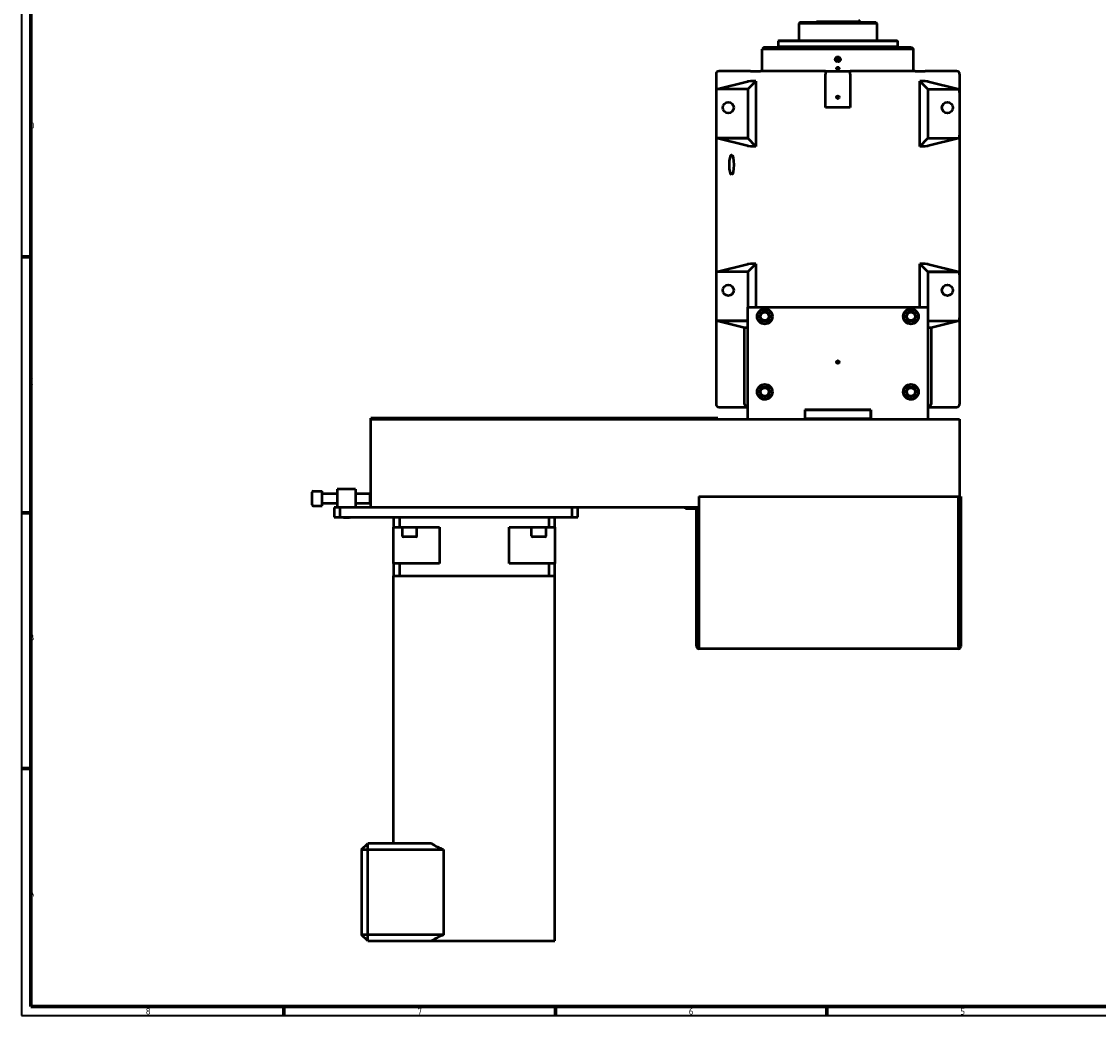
# Model space of a CAD drawing. Header units: millimetres. Extents: x 15 to 3552, y 15 to 3550.
# Tile 1 of 6: x 15 to 1783, y 15 to 1648. Entities that reach past the tile are written whole.
import ezdxf

# ---------------------------------------------------------------- set-up
doc = ezdxf.new("R2010")
doc.units = ezdxf.units.MM
doc.header["$LTSCALE"] = 3
doc.layers.get('0').update_dxf_attribs({"lineweight": 25})
for name, color, linetype, lineweight in [('Rahmen (ISO)', 7, 'Continuous', 70), ('Sichtbar (ISO)', 7, 'Continuous', 50), ('Symbol (ISO)', 7, 'Continuous', 25)]:
    doc.layers.add(name, color=color, linetype=linetype, lineweight=lineweight)
doc.styles.add('Notiztext (DIN)', font='isocpeur.ttf')

# ---------------------------------------------------------------- blocks, each defined once
blk = doc.blocks.new('Ränder Hagen+Goebel Rahmen')
at = {"layer": 'Rahmen (ISO)', "linetype": 'Continuous', "lineweight": 35}
for p, q in [((5, 836), (5, 5)), ((5, 5), (1184, 5))]:
    blk.add_line(p, q, dxfattribs=at)
at = {"layer": 'Rahmen (ISO)'}
for p, q in [((10, 831), (10, 10)), ((10, 420.5), (5, 420.5)), ((10, 280.33), (5, 280.33)), ((10, 140.17), (5, 140.17)), ((10, 10), (1179, 10)), ((148.63, 10), (148.63, 5)), ((297.25, 10), (297.25, 5)), ((445.88, 10), (445.88, 5))]:
    blk.add_line(p, q, dxfattribs=at)
at = {"layer": 'Symbol (ISO)', "char_height": 3.5, "style": 'Notiztext (DIN)'}
for s, insert, attachment_point in [('D', (9, 490.58), 7), ('C', (9, 350.42), 7), ('B', (9, 210.25), 7), ('A', (9, 70.08), 7), ('8', (74.31, 9), 2), ('7', (222.94, 9), 2), ('6', (371.56, 9), 2), ('5', (520.19, 9), 2)]:
    blk.add_mtext(s, dxfattribs=dict(at, insert=insert, attachment_point=attachment_point))

msp = doc.modelspace()

# ---------------------------------------------------------------- linework, layer by layer
at = {"layer": 'Sichtbar (ISO)'}
for p, q in [((1293.2, 1646.6), (1291.2, 1644.6)), ((1293.2, 1646.6), (1417.8, 1646.6)), ((1320.4, 1647.8), (1390.6, 1647.8)), ((1320.6, 1646.6), (1320.4, 1647.8)), ((1390.4, 1646.6), (1390.6, 1647.8)), ((1417.8, 1646.6), (1419.8, 1644.6)), ((1291.2, 1644.6), (1291.2, 1616.6)), ((1419.8, 1644.6), (1291.2, 1644.6)), ((1419.8, 1644.6), (1419.8, 1616.6)), ((1258.5, 1616.6), (1257.5, 1615.6)), ((1453.5, 1615.6), (1257.5, 1615.6)), ((1257.5, 1615.6), (1257.5, 1606.6)), ((1258.5, 1616.6), (1452.5, 1616.6)), ((1452.5, 1616.6), (1453.5, 1615.6)), ((1453.5, 1615.6), (1453.5, 1606.6)), ((1234.5, 1605.6), (1231.5, 1602.6)), ((1479.5, 1602.6), (1231.5, 1602.6)), ((1231.5, 1566.4), (1231.5, 1602.6)), ((1234.5, 1605.6), (1476.5, 1605.6)), ((1257.5, 1606.6), (1453.5, 1606.6)), ((1266, 1606.6), (1266, 1605.6)), ((1445, 1606.6), (1445, 1605.6)), ((1476.5, 1605.6), (1479.5, 1602.6)), ((1479.5, 1566.4), (1479.5, 1602.6)), ((1155.5, 1561.4), (1155.5, 1531.5)), ((1212, 1566.4), (1160.5, 1566.4)), ((1212, 1566.4), (1228.6, 1566.4)), ((1335.5, 1566.4), (1228.6, 1566.4)), ((1335.5, 1566.4), (1375.5, 1566.4)), ((1335.5, 1566.4), (1335.5, 1561.4)), ((1335.5, 1506.4), (1335.5, 1561.4)), ((1357.1, 1572.1), (1353.9, 1572.1)), ((1357, 1569.4), (1354, 1569.4)), ((1356.7, 1569.2), (1354.3, 1569.2)), ((1482.4, 1566.4), (1375.5, 1566.4)), ((1375.5, 1561.4), (1375.5, 1566.4)), ((1375.5, 1561.4), (1375.5, 1506.4)), ((1482.4, 1566.4), (1499.1, 1566.4)), ((1550.5, 1566.4), (1499.1, 1566.4)), ((1555.5, 1561.4), (1555.5, 1531.5)), ((1156.1, 1536.6), (1207.1, 1549.1)), ((1207.5, 1536.6), (1221.1, 1550)), ((1221.1, 1550), (1221.1, 1442.8)), ((1503.5, 1536.6), (1489.9, 1550)), ((1489.9, 1442.8), (1489.9, 1550)), ((1503.9, 1549.1), (1554.9, 1536.6)), ((1155.5, 1531.5), (1155.5, 1461.3)), ((1207.3, 1536.4), (1156.1, 1536.6)), ((1207.5, 1536.6), (1156.1, 1536.6)), ((1207.5, 1536.6), (1207.5, 1536.1)), ((1207.5, 1536.1), (1207.5, 1456.7)), ((1503.5, 1536.6), (1554.9, 1536.6)), ((1503.5, 1536.6), (1503.5, 1536.1)), ((1503.5, 1536.1), (1503.5, 1456.7)), ((1554.9, 1536.6), (1503.7, 1536.4)), ((1555.5, 1531.5), (1555.5, 1461.3)), ((1375.5, 1506.4), (1335.5, 1506.4)), ((1155.5, 1461.3), (1155.5, 1231.5)), ((1156.1, 1456.3), (1207.3, 1456.4)), ((1207.5, 1456.3), (1156.1, 1456.3)), ((1207.1, 1443.7), (1156.1, 1456.3)), ((1207.5, 1456.7), (1207.5, 1456.3)), ((1221.1, 1442.8), (1207.5, 1456.3)), ((1489.9, 1442.8), (1503.5, 1456.3)), ((1503.5, 1456.3), (1503.5, 1456.7)), ((1503.5, 1456.3), (1554.9, 1456.3)), ((1503.7, 1456.4), (1554.9, 1456.3)), ((1554.9, 1456.3), (1503.9, 1443.7)), ((1555.5, 1461.3), (1555.5, 1231.5)), ((1156.1, 1236.6), (1207.1, 1249.1)), ((1207.5, 1236.6), (1221.1, 1250)), ((1221.1, 1250), (1221.1, 1178.4)), ((1503.5, 1236.6), (1489.9, 1250)), ((1489.9, 1178.4), (1489.9, 1250)), ((1503.9, 1249.1), (1554.9, 1236.6)), ((1155.5, 1231.5), (1155.5, 1161.3)), ((1207.5, 1236.6), (1156.1, 1236.6)), ((1207.3, 1236.4), (1156.1, 1236.6)), ((1207.5, 1236.6), (1207.5, 1236.1)), ((1207.5, 1236.1), (1207.5, 1178.4)), ((1503.5, 1236.6), (1554.9, 1236.6)), ((1503.5, 1236.6), (1503.5, 1236.1)), ((1503.5, 1236.1), (1503.5, 1178.4)), ((1554.9, 1236.6), (1503.7, 1236.4)), ((1555.5, 1231.5), (1555.5, 1161.3)), ((1207.5, 994.4), (1207.5, 1178.4)), ((1207.5, 1178.4), (1503.5, 1178.4)), ((1503.5, 1178.4), (1503.5, 994.4)), ((1155.5, 1161.3), (1155.5, 1019.4)), ((1156.1, 1156.3), (1207.3, 1156.4)), ((1207.5, 1156.3), (1156.1, 1156.3)), ((1202.2, 1144.9), (1156.1, 1156.3)), ((1503.5, 1156.3), (1554.9, 1156.3)), ((1503.7, 1156.4), (1554.9, 1156.3)), ((1554.9, 1156.3), (1508.8, 1144.9)), ((1555.5, 1161.3), (1555.5, 1019.4)), ((1207.5, 1144.9), (1202.2, 1144.9)), ((1202.2, 1019.4), (1202.2, 1144.9)), ((1508.8, 1144.9), (1503.5, 1144.9)), ((1508.8, 1144.9), (1508.8, 1019.4)), ((1353.9, 1090.3), (1353.9, 1086.6)), ((1356.9, 1086.4), (1356.9, 1090.4)), ((1160.5, 1014.4), (1207.3, 1014.4)), ((1207.5, 1014.4), (1207.3, 1014.4)), ((1409.8, 1009.9), (1301.3, 1009.9)), ((1301.3, 1009.9), (1301.3, 994.4)), ((1301.5, 1009.9), (1301.5, 995.5)), ((1301.5, 1009.9), (1409.5, 1009.9)), ((1409.5, 1009.9), (1409.5, 995.5)), ((1409.8, 994.4), (1409.8, 1009.9)), ((1503.7, 1014.4), (1503.5, 1014.4)), ((1503.7, 1014.4), (1550.5, 1014.4)), ((588.5, 994.4), (588.5, 996.4)), ((1158.5, 996.4), (588.5, 996.4)), ((588.5, 994.4), (1555.5, 994.4)), ((588.5, 849.4), (588.5, 994.4)), ((1158.5, 994.4), (588.5, 994.4)), ((1158.5, 994.4), (1158.5, 996.4)), ((1301.5, 995.5), (1409.5, 995.5)), ((1329.5, 994.4), (1329.5, 995.5)), ((1381.5, 994.4), (1381.5, 995.5)), ((1555.5, 994.4), (1555.5, 849.4)), ((492.5, 854), (492.5, 874.8)), ((494.1, 876.4), (508.5, 876.4)), ((508.5, 852.4), (508.5, 876.4)), ((508.6, 872.4), (533.5, 872.4)), ((533.5, 879.4), (533.5, 849.4)), ((563.5, 879.4), (533.5, 879.4)), ((563.5, 879.4), (563.5, 849.4)), ((563.5, 872.4), (587.3, 872.4)), ((587.3, 856.4), (587.3, 872.4)), ((588.5, 871.2), (587.3, 872.4)), ((1127.5, 867.4), (1553.5, 867.4)), ((1127.5, 867.4), (1127.5, 621.4)), ((1553.5, 621.4), (1553.5, 867.4)), ((1555.5, 867.4), (1557.5, 867.4)), ((1555.5, 621.4), (1555.5, 867.4)), ((1557.5, 867.4), (1557.5, 621.4)), ((494.1, 852.4), (508.5, 852.4)), ((508.6, 856.4), (533.5, 856.4)), ((538.5, 849.4), (528.5, 849.4)), ((528.5, 849.4), (528.5, 833.4)), ((538.5, 833.4), (538.5, 849.4)), ((588.5, 849.4), (538.5, 849.4)), ((563.5, 856.4), (587.3, 856.4)), ((588.5, 857.7), (587.3, 856.4)), ((1127.5, 849.4), (588.5, 849.4)), ((918.5, 849.4), (918.5, 833.4)), ((928.5, 833.4), (928.5, 849.4)), ((1105.5, 849.4), (1121.5, 849.4)), ((1105.5, 847.4), (1105.5, 849.4)), ((1555.5, 849.4), (1553.5, 849.4)), ((528.5, 833.4), (538.5, 833.4)), ((538.5, 833.4), (918.5, 833.4)), ((543.6, 832.4), (542.6, 833.4)), ((553.4, 832.4), (543.6, 832.4)), ((553.4, 832.4), (554.4, 833.4)), ((626, 833.4), (626, 817.4)), ((636, 817.4), (636, 833.4)), ((881, 833.4), (881, 817.4)), ((891, 817.4), (891, 833.4)), ((918.5, 833.4), (928.5, 833.4)), ((1121.5, 847.4), (1105.5, 847.4)), ((1123.5, 621.4), (1123.5, 845.4)), ((1125.5, 845.4), (1125.5, 621.4)), ((626, 817.4), (636, 817.4)), ((626, 757.4), (626, 817.4)), ((636, 817.4), (701.5, 817.4)), ((640.4, 803), (640.4, 817.4)), ((664.4, 803), (664.4, 817.4)), ((701.5, 817.4), (701.5, 757.4)), ((815.5, 817.4), (881, 817.4)), ((815.5, 757.4), (815.5, 817.4)), ((852.6, 803), (852.6, 817.4)), ((876.6, 803), (876.6, 817.4)), ((881, 817.4), (891, 817.4)), ((891, 817.4), (891, 757.4)), ((1555.5, 824.4), (1553.5, 824.4)), ((1553.5, 824.4), (1555.5, 824.4)), ((662.8, 801.4), (642, 801.4)), ((875, 801.4), (854.2, 801.4)), ((1555.5, 812.4), (1553.5, 812.4)), ((626, 757.4), (626, 737.4)), ((636, 757.4), (626, 757.4)), ((636, 737.4), (636, 757.4)), ((701.5, 757.4), (636, 757.4)), ((881, 757.4), (815.5, 757.4)), ((881, 757.4), (881, 737.4)), ((891, 757.4), (881, 757.4)), ((891, 737.4), (891, 757.4)), ((626, 297.4), (626, 737.4)), ((626, 737.4), (636, 737.4)), ((636, 737.4), (758.5, 737.4)), ((758.5, 737.4), (881, 737.4)), ((881, 737.4), (891, 737.4)), ((891, 137.4), (891, 737.4)), ((1123.5, 621.4), (1125.5, 621.4)), ((1127.5, 621.4), (1127.5, 617.4)), ((1553.5, 621.4), (1553.5, 617.4)), ((1555.5, 621.4), (1557.5, 621.4)), ((1553.5, 617.4), (1127.5, 617.4)), ((573.5, 287.4), (583.5, 297.4)), ((573.5, 287.4), (583.5, 287.4)), ((573.5, 287.4), (573.5, 147.4)), ((583.5, 287.4), (583.5, 297.4)), ((688.5, 297.4), (583.5, 297.4)), ((583.5, 147.4), (583.5, 287.4)), ((583.5, 287.4), (708, 287.4)), ((708, 287.4), (708, 147.4)), ((583.5, 147.4), (573.5, 147.4)), ((583.5, 137.4), (573.5, 147.4)), ((583.5, 137.4), (583.5, 147.4)), ((708, 147.4), (583.5, 147.4)), ((583.5, 137.4), (688.5, 137.4)), ((688.5, 137.4), (891, 137.4))]:
    msp.add_line(p, q, dxfattribs=at)
at = {"layer": 'Sichtbar (ISO)', "flags": 128}
for points in [[(1355.5, 1581.3), (1355, 1581.4), (1354.4, 1581.5), (1353.9, 1581.7), (1353.4, 1581.9), (1352.9, 1582.2), (1352.5, 1582.6), (1352.1, 1583), (1351.8, 1583.5), (1351.5, 1584), (1351.4, 1584.5), (1351.3, 1585.1), (1351.2, 1585.6), (1351.3, 1586.2), (1351.4, 1586.7), (1351.5, 1587.3), (1351.8, 1587.8), (1352.1, 1588.2), (1352.5, 1588.7), (1352.9, 1589), (1353.4, 1589.3), (1353.9, 1589.6), (1354.4, 1589.8), (1355, 1589.9), (1355.5, 1589.9)], [(1353, 1589.1), (1353.1, 1588.7), (1353.1, 1588.4), (1353.1, 1588), (1353.1, 1587.7), (1353.2, 1587.4), (1353.2, 1587.1), (1353.3, 1586.8), (1353.3, 1586.6), (1353.4, 1586.3), (1353.4, 1586.1), (1353.4, 1585.9), (1353.4, 1585.6), (1353.4, 1585.4), (1353.4, 1585.1), (1353.4, 1584.9), (1353.3, 1584.7), (1353.3, 1584.4), (1353.2, 1584.1), (1353.2, 1583.9), (1353.1, 1583.6), (1353.1, 1583.2), (1353.1, 1582.9), (1353.1, 1582.5), (1353, 1582.1)], [(1355.4, 1585.5), (1355.3, 1585.5), (1355.3, 1585.6), (1355.3, 1585.6), (1355.3, 1585.7), (1355.3, 1585.7), (1355.3, 1585.7), (1355.4, 1585.8), (1355.4, 1585.8), (1355.5, 1585.8), (1355.5, 1585.8), (1355.6, 1585.8), (1355.6, 1585.8), (1355.7, 1585.7), (1355.7, 1585.7), (1355.7, 1585.7), (1355.7, 1585.6), (1355.7, 1585.6), (1355.7, 1585.5), (1355.6, 1585.5), (1355.6, 1585.4), (1355.5, 1585.4), (1355.5, 1585.4), (1355.4, 1585.4), (1355.4, 1585.5)], [(1355.5, 1589.9), (1356.1, 1589.9), (1356.6, 1589.8), (1357.1, 1589.6), (1357.7, 1589.3), (1358.1, 1589), (1358.5, 1588.7), (1358.9, 1588.2), (1359.2, 1587.8), (1359.5, 1587.3), (1359.6, 1586.7), (1359.8, 1586.2), (1359.8, 1585.6), (1359.8, 1585.1), (1359.6, 1584.5), (1359.5, 1584), (1359.2, 1583.5), (1358.9, 1583), (1358.5, 1582.6), (1358.1, 1582.2), (1357.7, 1581.9), (1357.1, 1581.7), (1356.6, 1581.5), (1356.1, 1581.4), (1355.5, 1581.3)], [(1358, 1582.1), (1358, 1582.5), (1357.9, 1582.8), (1357.9, 1583.2), (1357.9, 1583.5), (1357.8, 1583.8), (1357.8, 1584.2), (1357.7, 1584.4), (1357.7, 1584.7), (1357.6, 1584.9), (1357.6, 1585.2), (1357.6, 1585.4), (1357.6, 1585.7), (1357.6, 1585.9), (1357.6, 1586.2), (1357.6, 1586.4), (1357.7, 1586.6), (1357.7, 1586.9), (1357.8, 1587.2), (1357.8, 1587.5), (1357.9, 1587.8), (1357.9, 1588.1), (1357.9, 1588.4), (1358, 1588.8), (1358, 1589.1)], [(1355.5, 1568.8), (1355.2, 1568.8), (1355, 1568.8), (1354.7, 1568.9), (1354.5, 1569), (1354.2, 1569.2), (1354, 1569.4), (1353.9, 1569.6), (1353.7, 1569.8), (1353.6, 1570), (1353.5, 1570.3), (1353.5, 1570.6), (1353.4, 1570.8), (1353.5, 1571.1), (1353.5, 1571.4), (1353.6, 1571.6), (1353.7, 1571.9), (1353.9, 1572.1), (1354, 1572.3), (1354.2, 1572.5), (1354.5, 1572.6), (1354.7, 1572.7), (1355, 1572.8), (1355.2, 1572.9), (1355.5, 1572.9)], [(1353.9, 1572.1), (1353.8, 1572), (1353.7, 1571.8), (1353.6, 1571.6), (1353.6, 1571.4), (1353.5, 1571.3), (1353.5, 1571.1), (1353.5, 1570.9), (1353.5, 1570.7), (1353.5, 1570.5), (1353.5, 1570.3), (1353.6, 1570.1), (1353.7, 1569.9), (1353.8, 1569.8), (1353.9, 1569.6), (1354, 1569.5), (1354.1, 1569.3), (1354.3, 1569.2), (1354.4, 1569.1), (1354.6, 1569), (1354.8, 1568.9), (1354.9, 1568.8), (1355.1, 1568.8), (1355.3, 1568.8), (1355.5, 1568.8)], [(1355.5, 1572.9), (1355.8, 1572.9), (1356, 1572.8), (1356.3, 1572.7), (1356.5, 1572.6), (1356.8, 1572.5), (1357, 1572.3), (1357.1, 1572.1), (1357.3, 1571.9), (1357.4, 1571.6), (1357.5, 1571.4), (1357.6, 1571.1), (1357.6, 1570.8), (1357.6, 1570.6), (1357.5, 1570.3), (1357.4, 1570), (1357.3, 1569.8), (1357.1, 1569.6), (1357, 1569.4), (1356.8, 1569.2), (1356.5, 1569), (1356.3, 1568.9), (1356, 1568.8), (1355.8, 1568.8), (1355.5, 1568.8)], [(1355.5, 1568.8), (1355.7, 1568.8), (1355.9, 1568.8), (1356.1, 1568.8), (1356.3, 1568.9), (1356.4, 1569), (1356.6, 1569.1), (1356.8, 1569.2), (1356.9, 1569.3), (1357, 1569.5), (1357.1, 1569.6), (1357.2, 1569.8), (1357.3, 1569.9), (1357.4, 1570.1), (1357.5, 1570.3), (1357.5, 1570.5), (1357.5, 1570.7), (1357.5, 1570.9), (1357.5, 1571.1), (1357.5, 1571.3), (1357.4, 1571.4), (1357.4, 1571.6), (1357.3, 1571.8), (1357.2, 1572), (1357.1, 1572.1)], [(1156.1, 1536.6), (1156, 1536.4), (1156, 1536.3), (1156, 1536.1), (1155.9, 1536), (1155.9, 1535.8), (1155.8, 1535.6), (1155.8, 1535.4), (1155.8, 1535.2), (1155.7, 1535), (1155.7, 1534.8), (1155.7, 1534.6), (1155.7, 1534.4), (1155.6, 1534.2), (1155.6, 1534), (1155.6, 1533.7), (1155.6, 1533.5), (1155.6, 1533.3), (1155.5, 1533), (1155.5, 1532.8), (1155.5, 1532.5), (1155.5, 1532.3), (1155.5, 1532), (1155.5, 1531.8), (1155.5, 1531.5)], [(1207.5, 1536.1), (1207.5, 1536.1), (1207.5, 1536.2), (1207.5, 1536.2), (1207.5, 1536.2), (1207.5, 1536.2), (1207.5, 1536.2), (1207.5, 1536.3), (1207.5, 1536.3), (1207.5, 1536.3), (1207.5, 1536.3), (1207.5, 1536.3), (1207.5, 1536.3), (1207.4, 1536.3), (1207.4, 1536.4), (1207.4, 1536.4), (1207.4, 1536.4), (1207.4, 1536.4), (1207.4, 1536.4), (1207.4, 1536.4), (1207.4, 1536.4), (1207.4, 1536.4), (1207.4, 1536.4), (1207.4, 1536.4), (1207.3, 1536.4)], [(1503.7, 1536.4), (1503.7, 1536.4), (1503.6, 1536.4), (1503.6, 1536.4), (1503.6, 1536.4), (1503.6, 1536.4), (1503.6, 1536.4), (1503.6, 1536.4), (1503.6, 1536.4), (1503.6, 1536.4), (1503.6, 1536.4), (1503.6, 1536.3), (1503.6, 1536.3), (1503.5, 1536.3), (1503.5, 1536.3), (1503.5, 1536.3), (1503.5, 1536.3), (1503.5, 1536.3), (1503.5, 1536.2), (1503.5, 1536.2), (1503.5, 1536.2), (1503.5, 1536.2), (1503.5, 1536.2), (1503.5, 1536.1), (1503.5, 1536.1)], [(1555.5, 1531.5), (1555.5, 1531.8), (1555.5, 1532), (1555.5, 1532.3), (1555.5, 1532.5), (1555.5, 1532.8), (1555.5, 1533), (1555.5, 1533.3), (1555.4, 1533.5), (1555.4, 1533.7), (1555.4, 1534), (1555.4, 1534.2), (1555.4, 1534.4), (1555.3, 1534.6), (1555.3, 1534.8), (1555.3, 1535), (1555.2, 1535.2), (1555.2, 1535.4), (1555.2, 1535.6), (1555.1, 1535.8), (1555.1, 1536), (1555.1, 1536.1), (1555, 1536.3), (1555, 1536.4), (1554.9, 1536.6)], [(1155.5, 1461.3), (1155.5, 1461.1), (1155.5, 1460.8), (1155.5, 1460.6), (1155.5, 1460.3), (1155.5, 1460.1), (1155.5, 1459.8), (1155.6, 1459.6), (1155.6, 1459.4), (1155.6, 1459.1), (1155.6, 1458.9), (1155.6, 1458.7), (1155.7, 1458.5), (1155.7, 1458.2), (1155.7, 1458), (1155.7, 1457.8), (1155.8, 1457.6), (1155.8, 1457.4), (1155.8, 1457.2), (1155.9, 1457.1), (1155.9, 1456.9), (1156, 1456.7), (1156, 1456.6), (1156, 1456.4), (1156.1, 1456.3)], [(1207.3, 1456.4), (1207.4, 1456.4), (1207.4, 1456.4), (1207.4, 1456.4), (1207.4, 1456.4), (1207.4, 1456.5), (1207.4, 1456.5), (1207.4, 1456.5), (1207.4, 1456.5), (1207.4, 1456.5), (1207.4, 1456.5), (1207.4, 1456.5), (1207.5, 1456.5), (1207.5, 1456.5), (1207.5, 1456.6), (1207.5, 1456.6), (1207.5, 1456.6), (1207.5, 1456.6), (1207.5, 1456.6), (1207.5, 1456.6), (1207.5, 1456.7), (1207.5, 1456.7), (1207.5, 1456.7), (1207.5, 1456.7), (1207.5, 1456.7)], [(1503.5, 1456.7), (1503.5, 1456.7), (1503.5, 1456.7), (1503.5, 1456.7), (1503.5, 1456.7), (1503.5, 1456.6), (1503.5, 1456.6), (1503.5, 1456.6), (1503.5, 1456.6), (1503.5, 1456.6), (1503.5, 1456.6), (1503.5, 1456.5), (1503.6, 1456.5), (1503.6, 1456.5), (1503.6, 1456.5), (1503.6, 1456.5), (1503.6, 1456.5), (1503.6, 1456.5), (1503.6, 1456.5), (1503.6, 1456.5), (1503.6, 1456.4), (1503.6, 1456.4), (1503.6, 1456.4), (1503.7, 1456.4), (1503.7, 1456.4)], [(1554.9, 1456.3), (1555, 1456.4), (1555, 1456.6), (1555.1, 1456.7), (1555.1, 1456.9), (1555.1, 1457.1), (1555.2, 1457.2), (1555.2, 1457.4), (1555.2, 1457.6), (1555.3, 1457.8), (1555.3, 1458), (1555.3, 1458.2), (1555.4, 1458.5), (1555.4, 1458.7), (1555.4, 1458.9), (1555.4, 1459.1), (1555.4, 1459.4), (1555.5, 1459.6), (1555.5, 1459.8), (1555.5, 1460.1), (1555.5, 1460.3), (1555.5, 1460.6), (1555.5, 1460.8), (1555.5, 1461.1), (1555.5, 1461.3)], [(1156.1, 1236.6), (1156, 1236.4), (1156, 1236.3), (1156, 1236.1), (1155.9, 1236), (1155.9, 1235.8), (1155.8, 1235.6), (1155.8, 1235.4), (1155.8, 1235.2), (1155.7, 1235), (1155.7, 1234.8), (1155.7, 1234.6), (1155.7, 1234.4), (1155.6, 1234.2), (1155.6, 1234), (1155.6, 1233.7), (1155.6, 1233.5), (1155.6, 1233.3), (1155.5, 1233), (1155.5, 1232.8), (1155.5, 1232.5), (1155.5, 1232.3), (1155.5, 1232), (1155.5, 1231.8), (1155.5, 1231.5)], [(1207.5, 1236.1), (1207.5, 1236.1), (1207.5, 1236.2), (1207.5, 1236.2), (1207.5, 1236.2), (1207.5, 1236.2), (1207.5, 1236.2), (1207.5, 1236.3), (1207.5, 1236.3), (1207.5, 1236.3), (1207.5, 1236.3), (1207.5, 1236.3), (1207.5, 1236.3), (1207.4, 1236.3), (1207.4, 1236.4), (1207.4, 1236.4), (1207.4, 1236.4), (1207.4, 1236.4), (1207.4, 1236.4), (1207.4, 1236.4), (1207.4, 1236.4), (1207.4, 1236.4), (1207.4, 1236.4), (1207.4, 1236.4), (1207.3, 1236.4)], [(1503.7, 1236.4), (1503.7, 1236.4), (1503.6, 1236.4), (1503.6, 1236.4), (1503.6, 1236.4), (1503.6, 1236.4), (1503.6, 1236.4), (1503.6, 1236.4), (1503.6, 1236.4), (1503.6, 1236.4), (1503.6, 1236.4), (1503.6, 1236.3), (1503.6, 1236.3), (1503.5, 1236.3), (1503.5, 1236.3), (1503.5, 1236.3), (1503.5, 1236.3), (1503.5, 1236.3), (1503.5, 1236.2), (1503.5, 1236.2), (1503.5, 1236.2), (1503.5, 1236.2), (1503.5, 1236.2), (1503.5, 1236.1), (1503.5, 1236.1)], [(1555.5, 1231.5), (1555.5, 1231.8), (1555.5, 1232), (1555.5, 1232.3), (1555.5, 1232.5), (1555.5, 1232.8), (1555.5, 1233), (1555.5, 1233.3), (1555.4, 1233.5), (1555.4, 1233.7), (1555.4, 1234), (1555.4, 1234.2), (1555.4, 1234.4), (1555.3, 1234.6), (1555.3, 1234.8), (1555.3, 1235), (1555.2, 1235.2), (1555.2, 1235.4), (1555.2, 1235.6), (1555.1, 1235.8), (1555.1, 1236), (1555.1, 1236.1), (1555, 1236.3), (1555, 1236.4), (1554.9, 1236.6)], [(1155.5, 1161.3), (1155.5, 1161.1), (1155.5, 1160.8), (1155.5, 1160.6), (1155.5, 1160.3), (1155.5, 1160.1), (1155.5, 1159.8), (1155.6, 1159.6), (1155.6, 1159.4), (1155.6, 1159.1), (1155.6, 1158.9), (1155.6, 1158.7), (1155.7, 1158.5), (1155.7, 1158.2), (1155.7, 1158), (1155.7, 1157.8), (1155.8, 1157.6), (1155.8, 1157.4), (1155.8, 1157.2), (1155.9, 1157.1), (1155.9, 1156.9), (1156, 1156.7), (1156, 1156.6), (1156, 1156.4), (1156.1, 1156.3)], [(1207.3, 1156.4), (1207.4, 1156.4), (1207.4, 1156.4), (1207.4, 1156.4), (1207.4, 1156.4), (1207.4, 1156.5), (1207.4, 1156.5), (1207.4, 1156.5), (1207.4, 1156.5), (1207.4, 1156.5), (1207.4, 1156.5), (1207.4, 1156.5), (1207.5, 1156.5), (1207.5, 1156.5), (1207.5, 1156.6), (1207.5, 1156.6), (1207.5, 1156.6), (1207.5, 1156.6), (1207.5, 1156.6), (1207.5, 1156.6), (1207.5, 1156.7), (1207.5, 1156.7), (1207.5, 1156.7), (1207.5, 1156.7), (1207.5, 1156.7)], [(1503.5, 1156.7), (1503.5, 1156.7), (1503.5, 1156.7), (1503.5, 1156.7), (1503.5, 1156.7), (1503.5, 1156.6), (1503.5, 1156.6), (1503.5, 1156.6), (1503.5, 1156.6), (1503.5, 1156.6), (1503.5, 1156.6), (1503.5, 1156.5), (1503.6, 1156.5), (1503.6, 1156.5), (1503.6, 1156.5), (1503.6, 1156.5), (1503.6, 1156.5), (1503.6, 1156.5), (1503.6, 1156.5), (1503.6, 1156.5), (1503.6, 1156.4), (1503.6, 1156.4), (1503.6, 1156.4), (1503.7, 1156.4), (1503.7, 1156.4)], [(1554.9, 1156.3), (1555, 1156.4), (1555, 1156.6), (1555.1, 1156.7), (1555.1, 1156.9), (1555.1, 1157.1), (1555.2, 1157.2), (1555.2, 1157.4), (1555.2, 1157.6), (1555.3, 1157.8), (1555.3, 1158), (1555.3, 1158.2), (1555.4, 1158.5), (1555.4, 1158.7), (1555.4, 1158.9), (1555.4, 1159.1), (1555.4, 1159.4), (1555.5, 1159.6), (1555.5, 1159.8), (1555.5, 1160.1), (1555.5, 1160.3), (1555.5, 1160.6), (1555.5, 1160.8), (1555.5, 1161.1), (1555.5, 1161.3)]]:
    msp.add_lwpolyline(points, dxfattribs=at)
at = {"layer": 'Sichtbar (ISO)'}
for centre, radius in [((1355.5, 1523.4), 2.46), ((1175.5, 1506.4), 9), ((1535.5, 1506.4), 9), ((1175.5, 1206.4), 9), ((1535.5, 1206.4), 9), ((1235.5, 1163.4), 12.5), ((1235.5, 1163.4), 8.5), ((1235.5, 1163.4), 6.92), ((1475.5, 1163.4), 12.5), ((1475.5, 1163.4), 8.5), ((1475.5, 1163.4), 6.92), ((1355.5, 1088.4), 2.46), ((1235.5, 1039.4), 12.5), ((1235.5, 1039.4), 8.5), ((1235.5, 1039.4), 6.92), ((1475.5, 1039.4), 12.5), ((1475.5, 1039.4), 8.5), ((1475.5, 1039.4), 6.92)]:
    msp.add_circle(centre, radius, dxfattribs=at)
for centre, radius, start, end in [((1391.8, 1648.5), 1.34, 90, 209.6294), ((1160.5, 1561.4), 5, 90, 180), ((1550.5, 1561.4), 5, 0, 90), ((1160.5, 1019.4), 5, 180, 270), ((1550.5, 1019.4), 5, 270, 0), ((494.1, 874.8), 1.6, 90, 180), ((508.6, 872.5), 0.1, 180, 270), ((494.1, 854), 1.6, 180, 270), ((508.6, 856.3), 0.1, 90, 180), ((1121.5, 845.4), 4, 0, 90), ((1121.5, 845.4), 2, 0, 90), ((642, 803), 1.6, 180, 270), ((662.8, 803), 1.6, 270, 0), ((854.2, 803), 1.6, 180, 270), ((875, 803), 1.6, 270, 0), ((1127.5, 621.4), 4, 180, 270), ((1127.5, 621.4), 2, 180, 270), ((1553.5, 621.4), 4, 270, 0), ((1553.5, 621.4), 2, 270, 0), ((758.5, 409.9), 132.5, 238.1092, 247.5973), ((758.5, 24.9), 132.5, 112.4027, 121.8908)]:
    msp.add_arc(centre, radius, start, end, dxfattribs=at)
for centre, major_axis, ratio, start_param, end_param in [((1228.6, 1549), (22, 0.1), 0.05183, 1.919673, 2.932012), ((1482.4, 1549), (22, -0.1), 0.05183, 0.209581, 1.22192), ((1228.6, 1443.9), (-22, 0.1), 0.05183, 0.209581, 1.22192), ((1482.4, 1443.9), (-22, -0.1), 0.05183, 1.919673, 2.932012), ((1228.6, 1249), (22, 0.1), 0.05183, 1.919673, 2.932012), ((1482.4, 1249), (22, -0.1), 0.05183, 0.209581, 1.22192), ((1207.3, 1019.4), (-5.11, 0), 0.978148, 0, 1.570796), ((1503.7, 1019.4), (5.11, 0), 0.978148, 4.712389, 6.283185)]:
    msp.add_ellipse(centre, major_axis=major_axis, ratio=ratio, start_param=start_param, end_param=end_param, dxfattribs=at)
msp.add_ellipse((1181, 1412.4), major_axis=(0, -16.5), ratio=0.212557, dxfattribs=at)

# ---------------------------------------------------------------- block references
at = {"xscale": 3, "yscale": 3, "zscale": 3}
msp.add_blockref('Ränder Hagen+Goebel Rahmen', (0, 0), dxfattribs=at)

doc.saveas('drawing.dxf')
